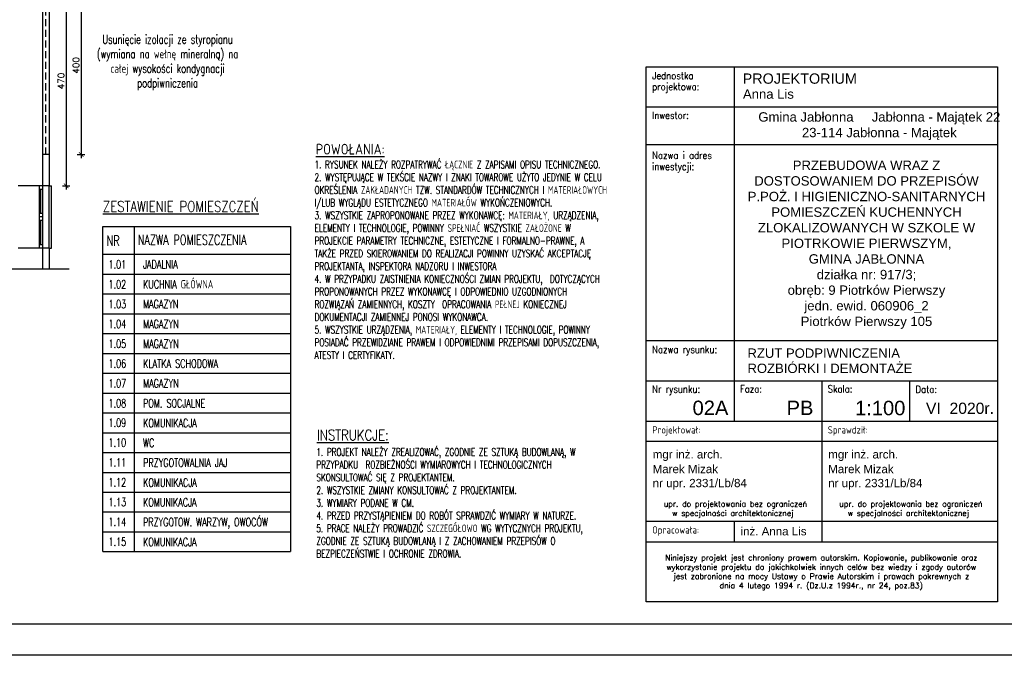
# Model space of a CAD drawing. Header units: millimetres. Extents: x 31969 to 285678, y -69766 to -1123.
# Tile 68 of 176: x 141747 to 143957, y -15458 to -14032. Entities that reach past the tile are written whole.
import ezdxf
from ezdxf.lldxf.tags import DXFTag

# ---------------------------------------------------------------- set-up
doc = ezdxf.new("R2010")
doc.units = ezdxf.units.MM
doc.linetypes.add('ACAD_ISO02W100', pattern=[15, 12, -3])
doc.linetypes.add('KRE_16_8', pattern=[24, 16, -8])
for name, color, linetype in [('a-izolacja 1', 3, 'Continuous'), ('a-opis 1', 3, 'Continuous'), ('a-opis 2', 1, 'Continuous'), ('a-opis 3', 15, 'Continuous'), ('a-ramka', 7, 'Continuous'), ('a-stolarka okienna', 3, 'Continuous'), ('a-szkło', 4, 'Continuous'), ('a-wyburzenia i rozbiórki', 152, 'KRE_16_8'), ('a-wymiary', 11, 'Continuous'), ('a-ściany istniejące murowane', 6, 'Continuous')]:
    doc.layers.add(name, color=color, linetype=linetype)
doc.styles.add('IREK', font='simplex.shx', dxfattribs={"width": 0.8})
doc.styles.add('MAREK', font='simplex.shx')
doc.styles.add('RS01507', font='romans.shx', dxfattribs={"width": 0.7, "height": 0.15})
doc.styles.add('TABELA2', font='arial.ttf', dxfattribs={"height": 10})
tags = doc.linetypes.add('DASHED', pattern=[0.75, 0.5, -0.25]).pattern_tags.tags
tags[6:7] = [DXFTag(74, 4), DXFTag(75, 0), DXFTag(340, '0'), DXFTag(46, 1.0), DXFTag(50, 0.0), DXFTag(44, 0.0), DXFTag(45, 0.0)]
tags[4:5] = [DXFTag(74, 4), DXFTag(75, 0), DXFTag(340, '0'), DXFTag(46, 1.0), DXFTag(50, 0.0), DXFTag(44, 0.0), DXFTag(45, 0.0)]
doc.dimstyles.new('MAREK', dxfattribs={"dimscale": 0.85, "dimtxt": 17, "dimasz": 12, "dimexe": 10, "dimexo": 0.625, "dimgap": 5, "dimtad": 1, "dimdec": 1, "dimdsep": 46, "dimtxsty": 'MAREK', "dimblk1": 'ARCHTICK', "dimblk2": 'ARCHTICK', "dimsah": 1, "dimcen": 2.5, "dimdle": 10, "dimadec": 0, "dimazin": 0, "dimtfac": 1, "dimtdec": 1, "dimtmove": 1, "dimatfit": 3, "dimldrblk": 'ARCHTICK', "dimfxl": 10, "dimfxlon": 1, "dimtolj": 1, "dimtzin": 0, "dimarcsym": 0})

# ---------------------------------------------------------------- blocks, each defined once
blk = doc.blocks.new('_ARCHTICK')
at = {"color": 0, "linetype": 'ByBlock', "const_width": 0.15}
blk.add_lwpolyline([(-0.5, -0.5), (0.5, 0.5)], dxfattribs=at)
blk = doc.blocks.new('*D44')
at = {"layer": 'a-wymiary', "color": 0, "lineweight": -2, "ltscale": 100}
for p, q in [((141842.5, -13934.6), (141859.5, -13934.6)), ((141851, -13926.1), (141851, -14413.1)), ((141842.5, -14404.6), (141859.5, -14404.6))]:
    blk.add_line(p, q, dxfattribs=at)
at = {"layer": 'DEFPOINTS', "color": 0, "ltscale": 100}
for p in [(141813.1, -13934.6), (141813.1, -14404.6), (141851, -14404.6)]:
    blk.add_point(p, dxfattribs=at)
at = {"layer": 'a-wymiary', "color": 0, "lineweight": -2, "ltscale": 100, "xscale": 10.2, "yscale": 10.2, "zscale": 10.2}
for p, rotation in [((141851, -13934.6), 90), ((141851, -14404.6), 270)]:
    blk.add_blockref('_ARCHTICK', p, dxfattribs=dict(at, rotation=rotation))
at = {"layer": 'a-wymiary', "color": 0, "ltscale": 100, "insert": (141839.5, -14169.6), "char_height": 14.45, "attachment_point": 5, "rotation": 90, "style": 'MAREK'}
blk.add_mtext('\\A1;470', dxfattribs=at)
blk = doc.blocks.new('*D139')
at = {"layer": 'a-wymiary', "color": 0, "lineweight": -2, "ltscale": 100}
for p, q in [((141876, -13934.6), (141893, -13934.6)), ((141884.5, -13926.1), (141884.5, -14343.1)), ((141876, -14334.6), (141893, -14334.6))]:
    blk.add_line(p, q, dxfattribs=at)
at = {"layer": 'DEFPOINTS', "color": 0, "ltscale": 100}
for p in [(141813.1, -13934.6), (141813.1, -14334.6), (141884.5, -14334.6)]:
    blk.add_point(p, dxfattribs=at)
at = {"layer": 'a-wymiary', "color": 0, "lineweight": -2, "ltscale": 100, "xscale": 10.2, "yscale": 10.2, "zscale": 10.2}
for p, rotation in [((141884.5, -13934.6), 90), ((141884.5, -14334.6), 270)]:
    blk.add_blockref('_ARCHTICK', p, dxfattribs=dict(at, rotation=rotation))
at = {"layer": 'a-wymiary', "color": 0, "ltscale": 100, "insert": (141873.1, -14134.6), "char_height": 14.45, "attachment_point": 5, "rotation": 90, "style": 'MAREK'}
blk.add_mtext('\\A1;400', dxfattribs=at)

msp = doc.modelspace()

# ---------------------------------------------------------------- linework, layer by layer
at = {"layer": 'a-izolacja 1'}
for p, q in [((141798.07, -13919.63), (141798.07, -14404.63)), ((141813.07, -14334.63), (141798.07, -14334.63)), ((141798.07, -14544.63), (141798.07, -14592.13))]:
    msp.add_line(p, q, dxfattribs=at)
at = {"layer": 'a-opis 1', "ltscale": 0.5}
for p, q in [((143350.25, -14137.74), (143350.25, -14932.51)), ((143153.21, -14227.39), (143941.38, -14227.39)), ((143153.21, -14312.49), (143941.38, -14312.49)), ((143744.34, -14312.49), (143941.38, -14312.49)), ((143153.21, -14751.92), (143941.38, -14751.92)), ((143153.21, -14842.22), (143941.38, -14842.22)), ((143547.3, -14842.22), (143547.3, -14932.51)), ((143547.3, -14842.22), (143547.3, -15202.74)), ((143744.34, -14842.22), (143744.34, -14932.51)), ((143153.21, -14932.51), (143941.38, -14932.51)), ((143153.21, -14932.51), (143941.38, -14932.51)), ((143153.21, -14977.65), (143941.38, -14977.65)), ((143153.21, -14977.65), (143941.38, -14977.65)), ((143153.21, -14977.65), (143941.38, -14977.65)), ((143153.21, -14977.65), (143941.38, -14977.65)), ((143153.21, -15157.59), (143941.38, -15157.59)), ((143350.25, -15157.59), (143350.25, -15202.74)), ((143153.21, -15203.38), (143941.38, -15203.38)), ((143153.21, -15203.38), (143941.38, -15203.38))]:
    msp.add_line(p, q, dxfattribs=at)
at = {"layer": 'a-opis 2'}
for p, q in [((141932.95, -14558.52), (142354.44, -14558.52)), ((141932.95, -14602.99), (142354.44, -14602.99)), ((141932.95, -14647.46), (142354.44, -14647.46)), ((141932.95, -14691.93), (142354.44, -14691.93)), ((141932.95, -14691.93), (142354.44, -14691.93)), ((141932.95, -14736.4), (142354.44, -14736.4)), ((141932.95, -14736.4), (142354.44, -14736.4)), ((141932.95, -14736.4), (142354.44, -14736.4)), ((141932.95, -14780.88), (142354.44, -14780.88)), ((141932.95, -14825.35), (142354.44, -14825.35)), ((141932.95, -14869.82), (142354.44, -14869.82)), ((141932.95, -14914.29), (142354.44, -14914.29)), ((141932.95, -14958.76), (142354.44, -14958.76)), ((141932.95, -15003.24), (142354.44, -15003.24)), ((141932.95, -15047.71), (142354.44, -15047.71)), ((141932.95, -15092.18), (142354.44, -15092.18)), ((141932.95, -15136.65), (142354.44, -15136.65)), ((141932.95, -15181.13), (142354.44, -15181.13))]:
    msp.add_line(p, q, dxfattribs=at)
at = {"layer": 'a-opis 2', "ltscale": 2}
msp.add_lwpolyline([(143153.21, -14137.74), (143941.38, -14137.74), (143941.38, -15338.17), (143153.21, -15338.17)], close=True, dxfattribs=at)
msp.add_lwpolyline([(143153.21, -14137.74), (143941.38, -14137.74), (143941.38, -15338.17), (143153.21, -15338.17)], close=True, dxfattribs=at)
at = {"layer": 'a-opis 3', "ltscale": 40}
for p, q in [((141932.95, -14496.08), (142354.44, -14496.08)), ((141932.95, -15225.6), (141932.95, -14496.08)), ((142003.34, -14496.08), (142003.34, -14549.54)), ((142354.44, -14496.08), (142354.44, -14549.54)), ((141932.95, -14558.52), (142354.44, -14558.52)), ((142003.34, -14549.54), (142003.34, -15225.6)), ((142354.44, -14549.54), (142354.44, -15225.6)), ((141932.95, -15225.6), (142354.44, -15225.6))]:
    msp.add_line(p, q, dxfattribs=at)
at = {"layer": 'a-ramka', "ltscale": 0.5}
for points in [[(144061.38, -15458.17), (139861.38, -15458.17), (139861.38, -12488.17), (144061.38, -12488.17)], [(140111.38, -12558.17), (143991.38, -12558.17), (143991.38, -15388.17), (140111.38, -15388.17)]]:
    msp.add_lwpolyline(points, close=True, dxfattribs=at)
at = {"layer": 'a-stolarka okienna'}
for p, q in [((141790.07, -14404.63), (141790.07, -14544.4)), ((141798.07, -14404.63), (141798.07, -14544.63)), ((141790.07, -14412.4), (141798.07, -14412.4)), ((141798.07, -14466.85), (141790.07, -14466.85)), ((141798.07, -14474.74), (141790.07, -14474.74)), ((141798.07, -14482.51), (141790.07, -14482.51)), ((141790.07, -14536.4), (141798.07, -14536.4))]:
    msp.add_line(p, q, dxfattribs=at)
at = {"layer": 'a-stolarka okienna', "ltscale": 40}
for p, q in [((141813.07, -14404.63), (141818.07, -14404.63)), ((141818.07, -14544.63), (141818.07, -14404.63)), ((141813.07, -14544.63), (141818.07, -14544.63))]:
    msp.add_line(p, q, dxfattribs=at)
at = {"layer": 'a-stolarka okienna', "linetype": 'DASHED', "lineweight": 25, "ltscale": 20}
msp.add_line((141813.07, -14544.63), (141813.07, -14404.63), dxfattribs=at)
at = {"layer": 'a-szkło', "ltscale": 2}
for p, q in [((141794.07, -14466.85), (141794.07, -14412.4)), ((141794.07, -14536.4), (141794.07, -14482.51))]:
    msp.add_line(p, q, dxfattribs=at)
at = {"layer": 'a-wyburzenia i rozbiórki'}
msp.add_line((141805.57, -14334.63), (141805.57, -13919.63), dxfattribs=at)
at = {"layer": 'a-ściany istniejące murowane'}
for p, q in [((141813.07, -13934.63), (141813.07, -14404.63)), ((141813.07, -14404.63), (141743.07, -14404.63)), ((141813.07, -14544.63), (141743.07, -14544.63)), ((141813.07, -14544.63), (141813.07, -14592.13)), ((141858.07, -14592.13), (140788.07, -14592.13))]:
    msp.add_line(p, q, dxfattribs=at)

# ---------------------------------------------------------------- texts
at = {"layer": 'a-opis 1', "ltscale": 0.5, "style": 'IREK', "width": 0.85}
for s, height, p in [('Jednostka ', 16.33, (143166.42, -14165.87)), ('projektowa:', 16.3296, (143166.42, -14190.41)), ('Inwestor:', 16.33, (143166.42, -14254.81)), ('Nazwa i adres', 16.3296, (143166.42, -14344.45)), ('inwestycji:', 16.3296, (143166.42, -14369.7)), ('Nazwa rysunku:', 16.3296, (143166.42, -14780)), ('Nr rysunku:', 16.3296, (143166.42, -14868.99)), ('Skala:', 16.33, (143560.5, -14868.59)), ('Faza:', 16.33, (143363.46, -14868.59)), ('Data:', 16.33, (143757.55, -14869.64)), ('Projektował:', 16.3296, (143166.42, -14960.58)), ('Sprawdził:', 16.33, (143560.5, -14960.58)), ('Opracowała:', 16.3296, (143166.42, -15185.01))]:
    msp.add_text(s, height=height, dxfattribs=at).set_placement(p)
at = {"layer": 'a-opis 1', "ltscale": 0.5, "style": 'TABELA2'}
for s, height, p in [('PROJEKTORIUM', 23.1094, (143369.49, -14175.81)), ('Anna Lis', 21.009, (143370.23, -14209.44)), ('RZUT PODPIWNICZENIA ', 21.0086, (143380.29, -14790.75)), ('ROZBIÓRKI I DEMONTAŻE', 21.0086, (143380.29, -14824.79)), ('02A', 32.332, (143257.03, -14919.16)), ('PB', 32.332, (143468.05, -14919.16)), ('1:100', 32.332, (143621.73, -14919.52)), ('VI  2020r.', 25.21, (143780.95, -14916.54)), ('mgr inż. arch.', 18.5296, (143167.6, -15016.57)), ('mgr inż. arch.', 18.5296, (143561.69, -15016.57)), ('Marek Mizak', 18.5296, (143167.44, -15049.54)), ('Marek Mizak', 18.5296, (143561.52, -15049.54)), ('nr upr. 2331/Lb/84', 18.5296, (143167.44, -15080.97)), ('nr upr. 2331/Lb/84', 18.5296, (143561.52, -15080.97)), ('inż. Anna Lis', 18.5296, (143364.65, -15189.15))]:
    msp.add_text(s, height=height, dxfattribs=at).set_placement(p)
at = {"layer": 'a-opis 1', "ltscale": 40, "style": 'RS01507', "width": 0.7}
for s, height, p in [('NR', 22.576, (141941.97, -14539.16)), ('NAZWA POMIESZCZENIA', 22.5756, (142012, -14537.28)), ('1.01', 18.813, (141946.08, -14590.67)), ('JADALNIA', 18.813, (142023.52, -14590.67)), ('1.02', 18.813, (141946.08, -14635.15)), ('KUCHNIA GŁÓWNA', 18.813, (142023.52, -14635.15)), ('1.03', 18.813, (141946.08, -14679.62)), ('MAGAZYN', 18.813, (142023.55, -14679.62)), ('1.04', 18.813, (141946.08, -14724.09)), ('MAGAZYN', 18.913, (142023.63, -14724.26)), ('1.05', 18.813, (141946.08, -14768.56)), ('MAGAZYN', 18.913, (142023.63, -14768.73)), ('1.06', 18.813, (141946.08, -14813.03)), ('KLATKA SCHODOWA', 18.9125, (142023.63, -14813.21)), ('1.07', 18.813, (141946.08, -14857.51)), ('MAGAZYN', 18.913, (142023.63, -14857.68)), ('1.08', 18.813, (141946.08, -14901.98)), ('POM. SOCJALNE', 18.813, (142023.55, -14901.98)), ('1.09', 18.813, (141946.08, -14945.82)), ('KOMUNIKACJA', 18.9125, (142023.63, -14946.62)), ('1.10', 18.813, (141946.08, -14990.3)), ('WC', 18.813, (142023.55, -14990.92)), ('1.11', 18.813, (141946.08, -15034.77)), ('PRZYGOTOWALNIA JAJ', 18.9125, (142023.63, -15035.57)), ('1.12', 18.813, (141946.08, -15079.24)), ('KOMUNIKACJA', 18.9125, (142023.63, -15080.04)), ('1.13', 18.813, (141946.08, -15123.71)), ('KOMUNIKACJA', 18.813, (142023.55, -15124.34)), ('1.14', 18.813, (141946.08, -15168.19)), ('PRZYGOTOW. WARZYW, OWOCÓW', 18.813, (142023.55, -15168.81)), ('1.15', 18.813, (141946.08, -15212.66)), ('KOMUNIKACJA', 18.813, (142023.55, -15213.28))]:
    msp.add_text(s, height=height, dxfattribs=at).set_placement(p)
at = {"layer": 'a-opis 1', "ltscale": 0.5}
for s, insert, char_height, width, attachment_point, style in [('{\\fArial|b0|i0|c238|p34;Gmina Jabłonna     Jabłonna - Majątek 22^I\\P23-114 Jabłonna - Majątek}', (143676.27, -14270.96, -76410), 21.0086, 666.0385, 5, 'TABELA2'), ('{\\fArial|b0|i0|c238|p34;\\PPRZEBUDOWA WRAZ Z DOSTOSOWANIEM DO PRZEPISÓW P.POŻ. I HIGIENICZNO-SANITARNYCH POMIESZCZEŃ KUCHENNYCH ZLOKALIZOWANYCH W SZKOLE W PIOTRKOWIE PIERWSZYM, \\PGMINA JABŁONNA\\Pdziałka nr: 917/3; \\Pobręb: 9 Piotrków Pierwszy \\Pjedn. ewid. 060906_2\\PPiotrków Pierwszy 105}', (143647.46, -14519.49, 76410), 21.00857, 583.3186, 5, 'TABELA2'), ('\\pxi-3,l3.9048,qc,t3.9048;upr.^Ido projektowania bez ograniczeń \\P\\pi0,l0,tz;w specjalności architektonicznej', (142965.06, -15112.25), 12.5, 764.7867, 1, 'MAREK'), ('\\pxi-3,l3.9048,qc,t3.9048;upr.^Ido projektowania bez ograniczeń \\P\\pi0,l0,tz;w specjalności architektonicznej', (143359.14, -15112.25), 12.5, 764.7867, 1, 'MAREK'), ('\\pxqc;Niniejszy projekt jest chroniony prawem autorskim. Kopiowanie, publikowanie oraz wykorzystanie projektu do jakichkolwiek innych celów bez wiedzy i zgody autorów jest zabronione na mocy Ustawy o Prawie Autorskim i prawach pokrewnych z dnia 4 lutego 1994 r. (Dz.U.z 1994r., nr 24, poz.83)', (143163.57, -15232.84), 12.5, 764.7867, 1, 'MAREK')]:
    msp.add_mtext(s, dxfattribs=dict(at, insert=insert, char_height=char_height, width=width, attachment_point=attachment_point, style=style))
at = {"layer": 'a-opis 1', "ltscale": 40, "char_height": 17.10272, "attachment_point": 1, "style": 'RS01507'}
for s, insert, width in [('1. RYSUNEK NALEŻY ROZPATRYWAĆ ŁĄCZNIE Z ZAPISAMI OPISU TECHNICZNEGO.\\P2. WYSTĘPUJĄCE W TEKŚCIE NAZWY I ZNAKI TOWAROWE UŻYTO JEDYNIE W CELU OKREŚLENIA ZAKŁADANYCH TZW. STANDARDÓW TECHNICZNYCH I MATERIAŁOWYCH I/LUB WYGLĄDU ESTETYCZNEGO MATERIAŁÓW WYKOŃCZENIOWYCH.\\P3. WSZYSTKIE ZAPROPONOWANE PRZEZ WYKONAWCĘ: MATERIAŁY, URZĄDZENIA, ELEMENTY I TECHNOLOGIE, POWINNY SPEŁNIAĆ WSZYSTKIE ZAŁOŻONE W PROJEKCIE PARAMETRY TECHNICZNE, ESTETYCZNE I FORMALNO-PRAWNE, A TAKŻE PRZED SKIEROWANIEM DO REALIZACJI POWINNY UZYSKAĆ AKCEPTACJĘ PROJEKTANTA, INSPEKTORA NADZORU I INWESTORA\\P4. W PRZYPADKU ZAISTNIENIA KONIECZNOŚCI ZMIAN PROJEKTU,  DOTYCZĄCYCH PROPONOWANYCH PRZEZ WYKONAWCĘ I ODPOWIEDNIO UZGODNIONYCH ROZWIĄZAŃ ZAMIENNYCH, KOSZTY  OPRACOWANIA PEŁNEJ KONIECZNEJ DOKUMENTACJI ZAMIENNEJ PONOSI WYKONAWCA.\\P5. WSZYSTKIE URZĄDZENIA, MATERIAŁY, ELEMENTY I TECHNOLOGIE, POWINNY POSIADAĆ PRZEWIDZIANE PRAWEM I ODPOWIEDNIMI PRZEPISAMI DOPUSZCZENIA, ATESTY I CERTYFIKATY.', (142408.57, -14348.53), 715.1152), ('1. PROJEKT NALEŻY ZREALIZOWAĆ, ZGODNIE ZE SZTUKĄ BUDOWLANĄ, W PRZYPADKU  ROZBIEŻNOŚCI WYMIAROWYCH I TECHNOLOGICZNYCH SKONSULTOWAĆ SIĘ Z PROJEKTANTEM. \\P2. WSZYSTKIE ZMIANY KONSULTOWAĆ Z PROJEKTANTEM.\\P3. WYMIARY PODANE W CM.\\P4. PRZED PRZYSTĄPIENIEM DO ROBÓT SPRAWDZIĆ WYMIARY W NATURZE.\\P5. PRACE NALEŻY PROWADZIĆ SZCZEGÓŁOWO WG WYTYCZNYCH PROJEKTU, ZGODNIE ZE SZTUKĄ BUDOWLANĄ I Z ZACHOWANIEM PRZEPISÓW O BEZPIECZEŃSTWIE I OCHRONIE ZDROWIA.\\P{\\C14;   }', (142412.63, -14993.65), 663.0917)]:
    msp.add_mtext(s, dxfattribs=dict(at, insert=insert, width=width))
at = {"layer": 'a-opis 2', "ltscale": 40, "insert": (141898.2, -14190.53), "char_height": 19.613, "width": 361.077, "attachment_point": 7, "style": 'RS01507'}
msp.add_mtext('\\pxqc,t5;Usunięcie izolacji ze styropianu (wymiana na wełnę mineralną) na całej wysokości kondygnacji podpiwniczenia', dxfattribs=at)
at = {"layer": 'a-opis 2', "linetype": 'ACAD_ISO02W100', "ltscale": 0.5, "char_height": 24.007, "attachment_point": 1, "style": 'IREK'}
for s, insert, width in [('{\\LPOWOŁANIA:}', (142411.49, -14310.56), 295.3757), ('{\\LZESTAWIENIE POMIESZCZEŃ}', (141933.42, -14439.24), 463.1317), ('{\\LINSTRUKCJE:}', (142413.77, -14952.17), 295.3757)]:
    msp.add_mtext(s, dxfattribs=dict(at, insert=insert, width=width))

# ---------------------------------------------------------------- dimensions: what is measured, and where the dimension line sits
at = {"layer": 'a-wymiary', "ltscale": 100}
for base, p2, picture, middle in [((141851.02, -14404.63), (141813.07, -14404.63), '*D44', (141839.54, -14169.63)), ((141884.53, -14334.63), (141813.07, -14334.63), '*D139', (141873.05, -14134.63))]:
    dim = msp.add_linear_dim(base=base, p1=(141813.07, -13934.63), p2=p2, angle=90, dimstyle='MAREK', dxfattribs=at)
    dim.commit()
    dim.dimension.update_dxf_attribs({"geometry": picture, "text_midpoint": middle})

doc.saveas('drawing.dxf')
